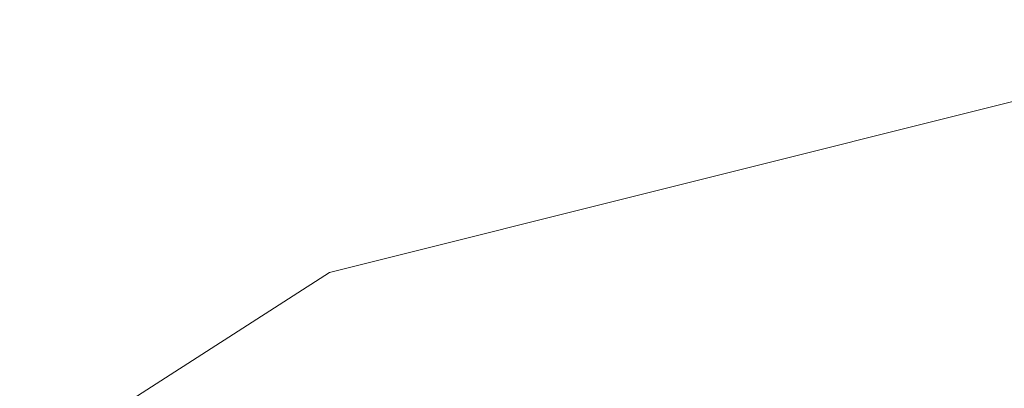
# Model space of a CAD drawing. Header units: millimetres. Extents: x 0 to 650, y -1 to 707.
# Tile 99 of 131: x 478.238 to 479.137, y 351.121 to 351.457. Entities that reach past the tile are written whole.
import ezdxf
from ezdxf.xclip import XClip

# ---------------------------------------------------------------- set-up
doc = ezdxf.new("R2010")
doc.units = ezdxf.units.MM
doc.header["$MEASUREMENT"] = 0
doc.header["$XCLIPFRAME"] = 0
doc.linetypes.add('Wipeout_Contour', pattern=[1000, 0, -1000])
doc.layers.add('Interior - Mobiliário .ARQ', color=7, linetype='Continuous')

# ---------------------------------------------------------------- blocks, each defined once
blk = doc.blocks.new('Desenho_2_2', base_point=(960.5741, 336.178))
at = {"color": 254, "linetype": 'Wipeout_Contour', "lineweight": 0, "ltscale": 1780.079579}
blk.add_wipeout([(478.5206, 351.22667), (478.23753, 351.0457), (478.61434, 350.75144)], dxfattribs=at).dxf.layer = 'Interior - Mobiliário .ARQ'
at = {"color": 254, "linetype": 'Wipeout_Contour', "lineweight": 0, "ltscale": 1780.790844}
blk.add_wipeout([(479.15083, 350.76721), (478.5206, 351.22667), (478.61434, 350.75144)], dxfattribs=at).dxf.layer = 'Interior - Mobiliário .ARQ'
at = {"color": 254, "linetype": 'Wipeout_Contour', "lineweight": 0, "ltscale": 1781.81826}
blk.add_wipeout([(479.44221, 351.45741), (478.5206, 351.22667), (479.15083, 350.76721)], dxfattribs=at).dxf.layer = 'Interior - Mobiliário .ARQ'
at = {"layer": 'Interior - Mobiliário .ARQ', "color": 7, "linetype": 'Continuous', "lineweight": 0}
for q in [(479.44221, 351.45741), (478.23753, 351.0457)]:
    blk.add_line((478.5206, 351.22667), q, dxfattribs=at)

msp = doc.modelspace()

# ---------------------------------------------------------------- block references
at = {"color": 7, "linetype": 'Continuous', "lineweight": 0}
ref = msp.add_blockref('Desenho_2_2', (960.5741, 336.178), dxfattribs=at)
XClip(ref).set_block_clipping_path([(351.923237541, 325.8360772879), (633.5139366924, 392.5007536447)])

doc.saveas('drawing.dxf')
